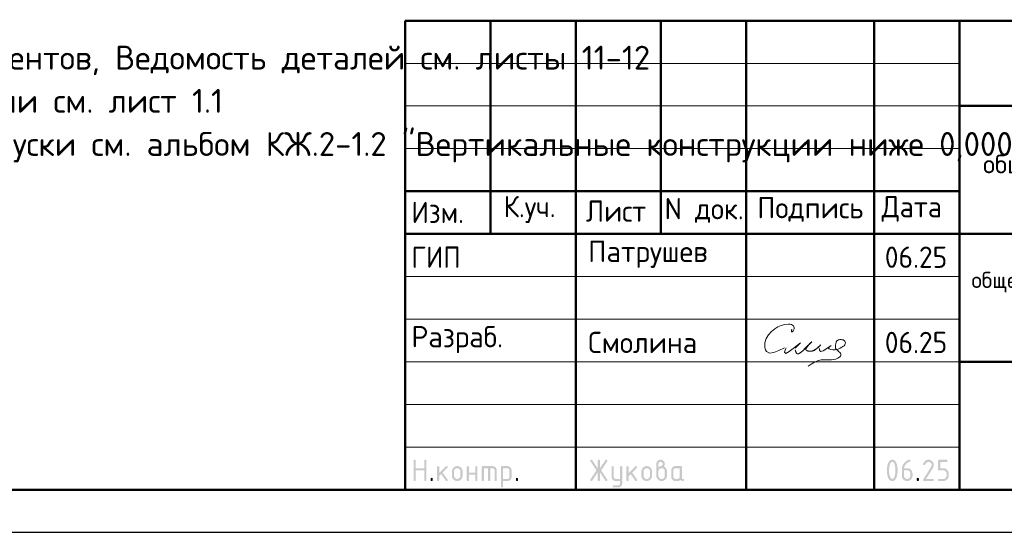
# Model space of a CAD drawing. Header units: millimetres. Extents: x 0 to 50400, y 0 to 35640.
# Tile 5 of 8: x 22175 to 36032, y 0 to 7215. Entities that reach past the tile are written whole.
import ezdxf

# ---------------------------------------------------------------- set-up
doc = ezdxf.new("R2010")
doc.units = ezdxf.units.MM
doc.layers.add('Standard', color=7, linetype='Continuous', lineweight=25)
doc.styles.add('ISOCPEUR', font='txt')

msp = doc.modelspace()

# ---------------------------------------------------------------- hatches: boundary and pattern name
at = {"layer": 'Standard', "linetype": 'Continuous', "lineweight": 25, "transparency": 33554687}
for points in [[(27719, 737), (27719, 1007), (27719, 1008), (27719, 1010), (27719, 1012), (27720, 1013), (27720, 1015), (27721, 1016), (27722, 1017), (27723, 1018), (27724, 1019), (27725, 1019), (27726, 1020), (27727, 1021), (27729, 1021), (27730, 1021), (27732, 1022), (27734, 1022), (27736, 1022), (27737, 1021), (27739, 1021), (27741, 1021), (27742, 1020), (27743, 1019), (27744, 1019), (27745, 1018), (27746, 1017), (27747, 1016), (27748, 1015), (27748, 1013), (27748, 1012), (27749, 1010), (27749, 1008), (27749, 1007), (27749, 902), (27869, 902), (27869, 1007), (27869, 1008), (27869, 1010), (27869, 1012), (27870, 1013), (27870, 1015), (27871, 1016), (27871, 1017), (27872, 1018), (27873, 1019), (27874, 1019), (27876, 1020), (27877, 1021), (27878, 1021), (27880, 1021), (27882, 1022), (27884, 1022), (27886, 1022), (27887, 1021), (27889, 1021), (27890, 1021), (27892, 1020), (27893, 1019), (27894, 1019), (27895, 1018), (27896, 1017), (27897, 1016), (27897, 1015), (27898, 1013), (27898, 1012), (27898, 1010), (27899, 1008), (27899, 1007), (27899, 737), (27899, 735), (27898, 733), (27898, 731), (27898, 730), (27897, 729), (27897, 727), (27896, 726), (27895, 725), (27894, 724), (27893, 724), (27892, 723), (27890, 722), (27889, 722), (27887, 722), (27886, 722), (27884, 722), (27882, 722), (27880, 722), (27878, 722), (27877, 722), (27876, 723), (27874, 724), (27873, 724), (27872, 725), (27871, 726), (27871, 727), (27870, 729), (27870, 730), (27869, 731), (27869, 733), (27869, 735), (27869, 737), (27869, 872), (27749, 872), (27749, 737), (27749, 735), (27749, 733), (27748, 731), (27748, 730), (27748, 729), (27747, 727), (27746, 726), (27745, 725), (27744, 724), (27743, 724), (27742, 723), (27741, 722), (27739, 722), (27737, 722), (27736, 722), (27734, 722), (27732, 722), (27730, 722), (27729, 722), (27727, 722), (27726, 723), (27725, 724), (27724, 724), (27723, 725), (27722, 726), (27721, 727), (27720, 729), (27720, 730), (27719, 731), (27719, 733), (27719, 735)], [(30310, 844), (30233, 728), (30232, 726), (30230, 725), (30229, 724), (30227, 723), (30226, 722), (30224, 722), (30222, 722), (30220, 722), (30218, 722), (30217, 722), (30215, 722), (30214, 723), (30212, 723), (30211, 724), (30210, 724), (30209, 725), (30208, 726), (30207, 728), (30207, 729), (30206, 730), (30206, 732), (30206, 734), (30205, 735), (30205, 737), (30205, 739), (30206, 741), (30207, 743), (30208, 745), (30292, 871), (30208, 998), (30207, 1000), (30206, 1002), (30205, 1004), (30205, 1006), (30205, 1008), (30206, 1010), (30206, 1011), (30206, 1013), (30207, 1014), (30207, 1015), (30208, 1017), (30209, 1018), (30210, 1019), (30211, 1019), (30212, 1020), (30214, 1021), (30215, 1021), (30217, 1021), (30218, 1022), (30220, 1022), (30222, 1022), (30224, 1021), (30226, 1021), (30227, 1020), (30229, 1019), (30230, 1018), (30232, 1016), (30233, 1015), (30310, 899), (30310, 1007), (30310, 1008), (30310, 1010), (30311, 1012), (30311, 1013), (30312, 1015), (30312, 1016), (30313, 1017), (30314, 1018), (30315, 1019), (30316, 1019), (30317, 1020), (30319, 1021), (30320, 1021), (30322, 1021), (30323, 1022), (30325, 1022), (30327, 1022), (30329, 1021), (30330, 1021), (30332, 1021), (30333, 1020), (30334, 1019), (30336, 1019), (30337, 1018), (30337, 1017), (30338, 1016), (30339, 1015), (30339, 1013), (30340, 1012), (30340, 1010), (30340, 1008), (30340, 1007), (30340, 899), (30418, 1015), (30419, 1016), (30420, 1018), (30422, 1019), (30423, 1020), (30425, 1021), (30427, 1021), (30428, 1022), (30430, 1022), (30432, 1022), (30433, 1021), (30435, 1021), (30436, 1020), (30437, 1020), (30439, 1019), (30440, 1018), (30441, 1017), (30442, 1016), (30443, 1015), (30444, 1013), (30444, 1012), (30445, 1011), (30445, 1009), (30445, 1008), (30445, 1006), (30445, 1004), (30445, 1002), (30444, 1000), (30443, 998), (30358, 871), (30443, 745), (30444, 743), (30445, 741), (30445, 739), (30445, 737), (30445, 735), (30445, 734), (30445, 732), (30444, 731), (30444, 730), (30443, 728), (30442, 727), (30441, 726), (30440, 725), (30439, 724), (30438, 723), (30436, 723), (30435, 722), (30434, 722), (30432, 722), (30431, 722), (30429, 722), (30427, 722), (30425, 722), (30423, 723), (30422, 724), (30420, 725), (30419, 726), (30418, 728), (30340, 844), (30340, 737), (30340, 735), (30340, 733), (30340, 731), (30339, 730), (30339, 729), (30338, 727), (30337, 726), (30337, 725), (30336, 724), (30334, 724), (30333, 723), (30332, 722), (30330, 722), (30329, 722), (30327, 722), (30325, 722), (30323, 722), (30322, 722), (30320, 722), (30319, 722), (30317, 723), (30316, 724), (30315, 724), (30314, 725), (30313, 726), (30312, 727), (30312, 729), (30311, 730), (30311, 731), (30310, 733), (30310, 735), (30310, 737)], [(34965, 1022), (34968, 1022), (34972, 1021), (34976, 1021), (34980, 1020), (34983, 1019), (34987, 1018), (34990, 1017), (34993, 1016), (34997, 1015), (35000, 1013), (35003, 1011), (35006, 1009), (35009, 1007), (35012, 1005), (35015, 1002), (35018, 1000), (35020, 997), (35023, 994), (35025, 991), (35027, 988), (35029, 985), (35031, 982), (35033, 979), (35034, 975), (35035, 972), (35036, 969), (35038, 965), (35038, 962), (35039, 958), (35039, 954), (35040, 950), (35040, 947), (35040, 941), (35039, 936), (35038, 930), (35036, 925), (35034, 920), (35032, 914), (35029, 909), (35026, 903), (34931, 752), (35025, 752), (35026, 752), (35028, 751), (35030, 751), (35031, 751), (35033, 750), (35034, 749), (35035, 749), (35036, 748), (35037, 747), (35037, 746), (35038, 745), (35039, 743), (35039, 742), (35039, 740), (35040, 738), (35040, 737), (35040, 735), (35039, 733), (35039, 731), (35039, 730), (35038, 729), (35037, 727), (35037, 726), (35036, 725), (35035, 724), (35034, 724), (35033, 723), (35031, 722), (35030, 722), (35028, 722), (35026, 722), (35025, 722), (34905, 722), (34903, 722), (34901, 722), (34899, 722), (34898, 722), (34897, 723), (34895, 724), (34894, 724), (34893, 725), (34892, 726), (34892, 727), (34891, 729), (34891, 730), (34890, 731), (34890, 733), (34890, 735), (34890, 737), (34890, 739), (34890, 741), (34891, 743), (34892, 745), (35002, 922), (35004, 925), (35005, 928), (35007, 931), (35008, 934), (35009, 937), (35009, 940), (35010, 943), (35010, 946), (35010, 951), (35009, 955), (35008, 960), (35006, 964), (35005, 968), (35002, 971), (35000, 975), (34996, 978), (34993, 982), (34989, 984), (34986, 987), (34982, 988), (34978, 990), (34974, 991), (34969, 991), (34965, 991), (34961, 991), (34958, 991), (34955, 990), (34952, 989), (34949, 988), (34946, 986), (34943, 984), (34940, 982), (34937, 980), (34934, 977), (34931, 974), (34929, 970), (34926, 967), (34923, 963), (34920, 958), (34918, 954), (34917, 952), (34915, 951), (34914, 949), (34912, 948), (34911, 947), (34909, 947), (34907, 947), (34905, 947), (34903, 947), (34901, 947), (34899, 947), (34898, 947), (34897, 948), (34895, 949), (34894, 949), (34893, 950), (34892, 951), (34892, 952), (34891, 954), (34891, 955), (34890, 956), (34890, 958), (34890, 960), (34890, 961), (34890, 963), (34890, 965), (34890, 966), (34891, 968), (34894, 974), (34898, 980), (34902, 986), (34906, 991), (34910, 996), (34914, 1000), (34919, 1005), (34923, 1008), (34928, 1011), (34933, 1014), (34938, 1016), (34943, 1018), (34948, 1020), (34953, 1021), (34959, 1022)], [(35100, 887), (35100, 1007), (35100, 1008), (35100, 1010), (35100, 1012), (35100, 1013), (35101, 1015), (35102, 1016), (35102, 1017), (35103, 1018), (35104, 1019), (35105, 1019), (35107, 1020), (35108, 1021), (35109, 1021), (35111, 1021), (35113, 1022), (35114, 1022), (35219, 1022), (35221, 1022), (35223, 1021), (35224, 1021), (35226, 1021), (35227, 1020), (35228, 1019), (35229, 1019), (35230, 1018), (35231, 1017), (35232, 1016), (35233, 1014), (35233, 1013), (35234, 1012), (35234, 1010), (35234, 1008), (35234, 1007), (35234, 1005), (35234, 1003), (35234, 1001), (35233, 1000), (35233, 999), (35232, 997), (35231, 996), (35230, 995), (35229, 994), (35228, 994), (35227, 993), (35226, 992), (35224, 992), (35223, 992), (35221, 991), (35219, 991), (35130, 991), (35130, 902), (35174, 902), (35178, 902), (35182, 901), (35186, 901), (35189, 900), (35193, 900), (35196, 899), (35200, 897), (35203, 896), (35207, 895), (35210, 893), (35213, 891), (35216, 889), (35219, 887), (35222, 885), (35225, 882), (35227, 880), (35230, 877), (35232, 874), (35235, 871), (35237, 868), (35239, 865), (35241, 862), (35242, 859), (35244, 855), (35245, 852), (35246, 849), (35247, 845), (35248, 841), (35249, 838), (35249, 834), (35249, 830), (35249, 827), (35249, 797), (35249, 793), (35249, 789), (35249, 785), (35248, 782), (35247, 778), (35246, 775), (35245, 771), (35244, 768), (35242, 764), (35241, 761), (35239, 758), (35237, 755), (35235, 752), (35232, 749), (35230, 746), (35227, 743), (35224, 741), (35222, 738), (35219, 736), (35216, 734), (35213, 732), (35209, 730), (35206, 728), (35203, 727), (35200, 726), (35196, 725), (35193, 724), (35189, 723), (35186, 722), (35182, 722), (35178, 722), (35174, 722), (35114, 722), (35113, 722), (35111, 722), (35109, 722), (35108, 722), (35107, 723), (35105, 724), (35104, 724), (35103, 725), (35102, 726), (35102, 727), (35101, 729), (35100, 730), (35100, 731), (35100, 733), (35100, 735), (35100, 737), (35100, 738), (35100, 740), (35100, 742), (35100, 743), (35101, 745), (35102, 746), (35102, 747), (35103, 748), (35104, 749), (35105, 749), (35107, 750), (35108, 751), (35109, 751), (35111, 751), (35113, 752), (35114, 752), (35174, 752), (35179, 752), (35183, 752), (35188, 753), (35192, 755), (35196, 756), (35199, 759), (35203, 761), (35206, 765), (35209, 768), (35212, 772), (35214, 775), (35216, 779), (35218, 783), (35218, 788), (35219, 792), (35219, 797), (35219, 827), (35219, 831), (35218, 836), (35218, 840), (35216, 844), (35214, 848), (35212, 851), (35209, 855), (35206, 858), (35203, 862), (35199, 864), (35195, 867), (35192, 868), (35188, 870), (35183, 871), (35179, 872), (35174, 872), (35114, 872), (35113, 872), (35111, 872), (35109, 872), (35108, 872), (35107, 873), (35105, 874), (35104, 874), (35103, 875), (35102, 876), (35102, 877), (35101, 879), (35100, 880), (35100, 881), (35100, 883), (35100, 885)], [(28079, 833), (28173, 927), (28174, 928), (28175, 929), (28177, 930), (28178, 930), (28179, 931), (28181, 931), (28182, 931), (28184, 931), (28186, 931), (28187, 931), (28189, 931), (28190, 930), (28192, 930), (28193, 929), (28194, 929), (28195, 928), (28196, 927), (28197, 926), (28197, 924), (28198, 923), (28198, 922), (28198, 920), (28199, 918), (28199, 916), (28199, 915), (28198, 914), (28198, 912), (28198, 911), (28197, 910), (28196, 908), (28195, 907), (28194, 906), (28128, 840), (28196, 745), (28197, 743), (28198, 741), (28199, 739), (28199, 736), (28199, 734), (28198, 733), (28198, 731), (28198, 730), (28197, 728), (28197, 727), (28196, 726), (28195, 725), (28194, 724), (28193, 724), (28192, 723), (28190, 722), (28189, 722), (28187, 722), (28186, 722), (28184, 722), (28182, 722), (28180, 722), (28178, 722), (28177, 723), (28175, 724), (28174, 725), (28172, 726), (28171, 728), (28107, 819), (28079, 791), (28079, 737), (28079, 735), (28078, 733), (28078, 731), (28078, 730), (28077, 729), (28077, 727), (28076, 726), (28075, 725), (28074, 724), (28073, 724), (28072, 723), (28070, 722), (28069, 722), (28067, 722), (28066, 722), (28064, 722), (28062, 722), (28060, 722), (28059, 722), (28057, 722), (28056, 723), (28055, 724), (28053, 724), (28052, 725), (28051, 726), (28051, 727), (28050, 729), (28050, 730), (28049, 731), (28049, 733), (28049, 735), (28049, 737), (28049, 916), (28049, 918), (28049, 920), (28049, 922), (28050, 923), (28050, 924), (28051, 926), (28051, 927), (28052, 928), (28053, 929), (28055, 929), (28056, 930), (28057, 930), (28059, 931), (28060, 931), (28062, 931), (28064, 931), (28066, 931), (28067, 931), (28069, 931), (28070, 930), (28072, 930), (28073, 929), (28074, 929), (28075, 928), (28076, 927), (28077, 926), (28077, 924), (28078, 923), (28078, 922), (28078, 920), (28079, 918), (28079, 916)], [(28498, 811), (28498, 737), (28498, 735), (28498, 733), (28498, 731), (28497, 730), (28497, 729), (28496, 727), (28496, 726), (28495, 725), (28494, 724), (28493, 724), (28491, 723), (28490, 722), (28489, 722), (28487, 722), (28485, 722), (28483, 722), (28481, 722), (28480, 722), (28478, 722), (28477, 722), (28475, 723), (28474, 724), (28473, 724), (28472, 725), (28471, 726), (28470, 727), (28470, 729), (28469, 730), (28469, 731), (28469, 733), (28468, 735), (28468, 737), (28468, 916), (28468, 918), (28469, 920), (28469, 922), (28469, 923), (28470, 924), (28470, 926), (28471, 927), (28472, 928), (28473, 929), (28474, 929), (28475, 930), (28477, 930), (28478, 931), (28480, 931), (28481, 931), (28483, 931), (28485, 931), (28487, 931), (28489, 931), (28490, 930), (28491, 930), (28493, 929), (28494, 929), (28495, 928), (28496, 927), (28496, 926), (28497, 924), (28497, 923), (28498, 922), (28498, 920), (28498, 918), (28498, 916), (28498, 841), (28588, 841), (28588, 916), (28588, 918), (28588, 920), (28588, 922), (28589, 923), (28589, 924), (28590, 926), (28591, 927), (28592, 928), (28593, 929), (28594, 929), (28595, 930), (28596, 930), (28598, 931), (28600, 931), (28601, 931), (28603, 931), (28605, 931), (28607, 931), (28608, 931), (28610, 930), (28611, 930), (28612, 929), (28613, 929), (28614, 928), (28615, 927), (28616, 926), (28617, 924), (28617, 923), (28618, 922), (28618, 920), (28618, 918), (28618, 916), (28618, 737), (28618, 735), (28618, 733), (28618, 731), (28617, 730), (28617, 729), (28616, 727), (28615, 726), (28614, 725), (28613, 724), (28612, 724), (28611, 723), (28610, 722), (28608, 722), (28607, 722), (28605, 722), (28603, 722), (28601, 722), (28600, 722), (28598, 722), (28596, 722), (28595, 723), (28594, 724), (28593, 724), (28592, 725), (28591, 726), (28590, 727), (28589, 729), (28589, 730), (28588, 731), (28588, 733), (28588, 735), (28588, 737), (28588, 811)], [(28693, 931), (28828, 931), (28831, 931), (28834, 931), (28837, 931), (28840, 930), (28843, 930), (28846, 929), (28849, 928), (28851, 927), (28854, 926), (28856, 925), (28859, 923), (28861, 922), (28864, 920), (28866, 918), (28868, 916), (28871, 914), (28873, 912), (28875, 909), (28877, 907), (28878, 905), (28880, 902), (28881, 900), (28883, 897), (28884, 895), (28885, 892), (28886, 889), (28886, 886), (28887, 883), (28887, 881), (28888, 878), (28888, 875), (28888, 871), (28888, 737), (28888, 735), (28888, 733), (28888, 731), (28887, 730), (28887, 729), (28886, 727), (28885, 726), (28884, 725), (28883, 724), (28882, 724), (28881, 723), (28880, 722), (28878, 722), (28877, 722), (28875, 722), (28873, 722), (28871, 722), (28869, 722), (28868, 722), (28866, 722), (28865, 723), (28864, 724), (28863, 724), (28862, 725), (28861, 726), (28860, 727), (28859, 729), (28859, 730), (28858, 731), (28858, 733), (28858, 735), (28858, 737), (28858, 871), (28858, 875), (28857, 877), (28857, 880), (28856, 883), (28855, 886), (28853, 888), (28851, 891), (28849, 893), (28847, 895), (28845, 896), (28842, 898), (28840, 899), (28837, 900), (28834, 901), (28831, 901), (28828, 901), (28798, 901), (28798, 737), (28798, 735), (28798, 733), (28798, 731), (28797, 730), (28797, 729), (28796, 727), (28795, 726), (28794, 725), (28793, 724), (28792, 724), (28791, 723), (28790, 722), (28788, 722), (28787, 722), (28785, 722), (28783, 722), (28781, 722), (28780, 722), (28778, 722), (28777, 722), (28775, 723), (28774, 724), (28773, 724), (28772, 725), (28771, 726), (28770, 727), (28769, 729), (28769, 730), (28769, 731), (28768, 733), (28768, 735), (28768, 737), (28768, 901), (28708, 901), (28708, 737), (28708, 735), (28708, 733), (28708, 731), (28707, 730), (28707, 729), (28706, 727), (28705, 726), (28704, 725), (28704, 724), (28702, 724), (28701, 723), (28700, 722), (28698, 722), (28697, 722), (28695, 722), (28693, 722), (28691, 722), (28690, 722), (28688, 722), (28687, 722), (28685, 723), (28684, 724), (28683, 724), (28682, 725), (28681, 726), (28680, 727), (28680, 729), (28679, 730), (28679, 731), (28678, 733), (28678, 735), (28678, 737), (28678, 916), (28678, 918), (28678, 920), (28679, 922), (28679, 923), (28680, 924), (28680, 926), (28681, 927), (28682, 928), (28683, 929), (28684, 929), (28685, 930), (28687, 930), (28688, 931), (28690, 931), (28691, 931)], [(30625, 691), (30625, 722), (30565, 722), (30562, 722), (30559, 722), (30556, 722), (30553, 723), (30550, 723), (30547, 724), (30545, 725), (30542, 726), (30539, 727), (30537, 728), (30534, 730), (30532, 731), (30529, 733), (30527, 735), (30525, 737), (30523, 739), (30521, 741), (30519, 744), (30517, 746), (30515, 748), (30513, 751), (30512, 753), (30511, 756), (30510, 758), (30509, 761), (30508, 764), (30507, 767), (30506, 769), (30506, 772), (30506, 775), (30505, 778), (30505, 781), (30505, 916), (30505, 918), (30506, 920), (30506, 922), (30506, 923), (30507, 924), (30507, 926), (30508, 927), (30509, 928), (30510, 929), (30511, 929), (30512, 930), (30514, 930), (30515, 931), (30517, 931), (30518, 931), (30520, 931), (30522, 931), (30524, 931), (30526, 931), (30527, 930), (30528, 930), (30530, 929), (30531, 929), (30532, 928), (30533, 927), (30533, 926), (30534, 924), (30534, 923), (30535, 922), (30535, 920), (30535, 918), (30535, 916), (30535, 782), (30535, 779), (30536, 776), (30536, 773), (30538, 770), (30539, 768), (30540, 765), (30542, 763), (30544, 760), (30546, 758), (30549, 757), (30551, 755), (30554, 754), (30557, 753), (30559, 752), (30562, 752), (30565, 752), (30625, 752), (30625, 916), (30625, 918), (30625, 920), (30625, 922), (30626, 923), (30626, 924), (30627, 926), (30628, 927), (30629, 928), (30630, 929), (30631, 929), (30632, 930), (30633, 930), (30635, 931), (30636, 931), (30638, 931), (30640, 931), (30642, 931), (30644, 931), (30645, 931), (30647, 930), (30648, 930), (30649, 929), (30650, 929), (30651, 928), (30652, 927), (30653, 926), (30654, 924), (30654, 923), (30655, 922), (30655, 920), (30655, 918), (30655, 916), (30655, 692), (30655, 688), (30655, 685), (30655, 682), (30654, 680), (30653, 677), (30653, 674), (30652, 671), (30651, 669), (30650, 666), (30648, 663), (30647, 661), (30645, 658), (30644, 656), (30642, 654), (30640, 651), (30638, 649), (30636, 647), (30634, 645), (30631, 643), (30629, 641), (30627, 640), (30624, 638), (30621, 637), (30619, 636), (30616, 635), (30613, 634), (30611, 633), (30608, 633), (30605, 632), (30602, 632), (30599, 632), (30596, 632), (30535, 632), (30534, 632), (30532, 632), (30530, 632), (30529, 633), (30527, 633), (30526, 634), (30525, 634), (30524, 635), (30523, 636), (30522, 638), (30522, 639), (30521, 640), (30521, 642), (30521, 643), (30520, 645), (30520, 647), (30520, 648), (30521, 650), (30521, 651), (30522, 652), (30522, 654), (30523, 655), (30524, 656), (30525, 657), (30526, 658), (30527, 659), (30529, 660), (30530, 661), (30531, 661), (30533, 661), (30534, 662), (30535, 662), (30595, 662), (30598, 662), (30601, 662), (30604, 663), (30607, 664), (30609, 665), (30612, 666), (30614, 668), (30616, 670), (30619, 672), (30620, 675), (30622, 677), (30623, 680), (30624, 682), (30624, 685), (30625, 688)], [(30745, 833), (30840, 927), (30841, 928), (30842, 929), (30843, 930), (30844, 930), (30846, 931), (30847, 931), (30849, 931), (30850, 931), (30852, 931), (30854, 931), (30855, 931), (30857, 930), (30858, 930), (30859, 929), (30860, 929), (30861, 928), (30862, 927), (30863, 926), (30864, 924), (30864, 923), (30865, 922), (30865, 920), (30865, 918), (30865, 916), (30865, 915), (30865, 914), (30865, 912), (30864, 911), (30863, 910), (30863, 908), (30862, 907), (30861, 906), (30795, 840), (30862, 745), (30864, 743), (30864, 741), (30865, 739), (30865, 736), (30865, 734), (30865, 733), (30865, 731), (30864, 730), (30864, 728), (30863, 727), (30862, 726), (30861, 725), (30860, 724), (30859, 724), (30858, 723), (30857, 722), (30855, 722), (30854, 722), (30852, 722), (30850, 722), (30848, 722), (30846, 722), (30845, 722), (30843, 723), (30842, 724), (30840, 725), (30839, 726), (30838, 728), (30773, 819), (30745, 791), (30745, 737), (30745, 735), (30745, 733), (30745, 731), (30744, 730), (30744, 729), (30743, 727), (30742, 726), (30741, 725), (30741, 724), (30739, 724), (30738, 723), (30737, 722), (30735, 722), (30734, 722), (30732, 722), (30730, 722), (30728, 722), (30727, 722), (30725, 722), (30724, 722), (30722, 723), (30721, 724), (30720, 724), (30719, 725), (30718, 726), (30717, 727), (30717, 729), (30716, 730), (30716, 731), (30715, 733), (30715, 735), (30715, 737), (30715, 916), (30715, 918), (30715, 920), (30716, 922), (30716, 923), (30717, 924), (30717, 926), (30718, 927), (30719, 928), (30720, 929), (30721, 929), (30722, 930), (30724, 930), (30725, 931), (30727, 931), (30728, 931), (30730, 931), (30732, 931), (30734, 931), (30735, 931), (30737, 930), (30738, 930), (30739, 929), (30741, 929), (30741, 928), (30742, 927), (30743, 926), (30744, 924), (30744, 923), (30745, 922), (30745, 920), (30745, 918), (30745, 916)], [(27959, 752), (27959, 753), (27959, 755), (27959, 757), (27960, 758), (27960, 760), (27961, 761), (27962, 762), (27963, 763), (27963, 764), (27965, 765), (27966, 765), (27967, 766), (27969, 766), (27970, 766), (27972, 767), (27974, 767), (27976, 767), (27977, 766), (27979, 766), (27980, 766), (27982, 765), (27983, 765), (27984, 764), (27985, 763), (27986, 762), (27987, 761), (27987, 760), (27988, 758), (27988, 757), (27989, 755), (27989, 753), (27989, 752), (27989, 737), (27989, 735), (27989, 733), (27988, 731), (27988, 730), (27987, 729), (27987, 727), (27986, 726), (27985, 725), (27984, 724), (27983, 724), (27982, 723), (27980, 722), (27979, 722), (27977, 722), (27976, 722), (27974, 722), (27972, 722), (27970, 722), (27969, 722), (27967, 722), (27966, 723), (27965, 724), (27963, 724), (27963, 725), (27962, 726), (27961, 727), (27960, 729), (27960, 730), (27959, 731), (27959, 733), (27959, 735), (27959, 737)], [(29158, 752), (29158, 753), (29158, 755), (29158, 757), (29159, 758), (29159, 760), (29160, 761), (29161, 762), (29162, 763), (29163, 764), (29164, 765), (29165, 765), (29166, 766), (29168, 766), (29169, 766), (29171, 767), (29173, 767), (29175, 767), (29177, 766), (29178, 766), (29180, 766), (29181, 765), (29182, 765), (29183, 764), (29184, 763), (29185, 762), (29186, 761), (29187, 760), (29187, 758), (29188, 757), (29188, 755), (29188, 753), (29188, 752), (29188, 737), (29188, 735), (29188, 733), (29188, 731), (29187, 730), (29187, 729), (29186, 727), (29185, 726), (29184, 725), (29183, 724), (29182, 724), (29181, 723), (29180, 722), (29178, 722), (29177, 722), (29175, 722), (29173, 722), (29171, 722), (29169, 722), (29168, 722), (29166, 722), (29165, 723), (29164, 724), (29163, 724), (29162, 725), (29161, 726), (29160, 727), (29159, 729), (29159, 730), (29158, 731), (29158, 733), (29158, 735), (29158, 737)], [(34800, 752), (34800, 753), (34800, 755), (34800, 757), (34801, 758), (34801, 760), (34802, 761), (34803, 762), (34804, 763), (34804, 764), (34806, 765), (34807, 765), (34808, 766), (34810, 766), (34811, 766), (34813, 767), (34815, 767), (34817, 767), (34818, 766), (34820, 766), (34821, 766), (34823, 765), (34824, 765), (34825, 764), (34826, 763), (34827, 762), (34828, 761), (34828, 760), (34829, 758), (34829, 757), (34830, 755), (34830, 753), (34830, 752), (34830, 737), (34830, 735), (34830, 733), (34829, 731), (34829, 730), (34828, 729), (34828, 727), (34827, 726), (34826, 725), (34825, 724), (34824, 724), (34823, 723), (34821, 722), (34820, 722), (34818, 722), (34817, 722), (34815, 722), (34813, 722), (34811, 722), (34810, 722), (34808, 722), (34807, 723), (34806, 724), (34804, 724), (34804, 725), (34803, 726), (34802, 727), (34801, 729), (34801, 730), (34800, 731), (34800, 733), (34800, 735), (34800, 737)]]:
    msp.add_hatch(color=7, dxfattribs=at).paths.add_polyline_path(points, flags=16)
h = msp.add_hatch(color=7, dxfattribs=at)
h.paths.add_polyline_path([(31165, 916), (31170, 920), (31174, 923), (31179, 926), (31183, 928), (31188, 930), (31192, 931), (31196, 931), (31200, 931), (31202, 931), (31204, 932), (31207, 933), (31209, 934), (31211, 935), (31213, 937), (31215, 939), (31217, 942), (31219, 944), (31221, 947), (31222, 949), (31223, 952), (31224, 954), (31224, 957), (31225, 959), (31225, 961), (31225, 965), (31224, 968), (31224, 970), (31223, 973), (31222, 976), (31220, 978), (31218, 981), (31216, 983), (31214, 985), (31212, 987), (31209, 988), (31207, 989), (31204, 990), (31201, 991), (31198, 991), (31195, 991), (31192, 991), (31189, 991), (31186, 990), (31183, 989), (31181, 988), (31178, 987), (31176, 985), (31174, 983), (31171, 981), (31170, 978), (31168, 976), (31167, 973), (31166, 970), (31165, 967), (31165, 965), (31165, 961)])
h.paths.add_polyline_path([(31240, 925), (31245, 923), (31249, 920), (31254, 918), (31258, 914), (31262, 911), (31266, 907), (31269, 903), (31272, 898), (31275, 893), (31278, 888), (31280, 883), (31282, 878), (31283, 873), (31284, 868), (31285, 862), (31285, 857), (31285, 797), (31285, 793), (31284, 789), (31284, 785), (31283, 781), (31282, 778), (31281, 774), (31280, 771), (31279, 768), (31278, 764), (31276, 761), (31274, 758), (31272, 755), (31270, 752), (31268, 749), (31265, 746), (31263, 743), (31260, 741), (31257, 738), (31254, 736), (31251, 734), (31248, 732), (31245, 730), (31242, 728), (31238, 727), (31235, 726), (31232, 725), (31228, 724), (31225, 723), (31221, 722), (31217, 722), (31214, 722), (31210, 722), (31206, 722), (31202, 722), (31198, 722), (31195, 723), (31191, 724), (31188, 725), (31184, 726), (31181, 727), (31177, 728), (31174, 730), (31171, 732), (31168, 734), (31165, 736), (31162, 738), (31159, 741), (31157, 743), (31154, 746), (31151, 749), (31149, 752), (31147, 755), (31145, 758), (31143, 761), (31142, 764), (31140, 768), (31139, 771), (31138, 774), (31137, 778), (31136, 782), (31136, 785), (31135, 789), (31135, 793), (31135, 797), (31135, 962), (31135, 965), (31135, 968), (31135, 971), (31136, 974), (31136, 977), (31137, 979), (31138, 982), (31139, 985), (31140, 987), (31142, 990), (31143, 993), (31145, 995), (31146, 997), (31148, 1000), (31150, 1002), (31152, 1004), (31154, 1006), (31157, 1008), (31159, 1010), (31161, 1012), (31164, 1013), (31166, 1015), (31169, 1016), (31172, 1017), (31174, 1018), (31177, 1019), (31180, 1020), (31183, 1020), (31186, 1021), (31189, 1021), (31192, 1022), (31195, 1022), (31198, 1022), (31201, 1021), (31204, 1021), (31207, 1020), (31210, 1020), (31212, 1019), (31215, 1018), (31218, 1017), (31221, 1016), (31223, 1015), (31226, 1013), (31228, 1012), (31230, 1010), (31233, 1008), (31235, 1006), (31237, 1004), (31239, 1002), (31241, 1000), (31243, 997), (31245, 995), (31246, 992), (31248, 990), (31249, 987), (31250, 985), (31251, 982), (31252, 979), (31253, 976), (31253, 974), (31254, 971), (31254, 968), (31254, 965), (31254, 962), (31254, 956), (31254, 951), (31253, 946), (31251, 941), (31249, 937), (31246, 933), (31243, 929)], flags=16)
h.paths.add_polyline_path([(31254, 797), (31254, 857), (31254, 861), (31254, 866), (31253, 870), (31251, 874), (31250, 878), (31247, 881), (31245, 885), (31241, 888), (31238, 892), (31235, 894), (31231, 897), (31227, 898), (31223, 900), (31219, 901), (31214, 902), (31210, 902), (31205, 902), (31201, 901), (31196, 900), (31192, 898), (31188, 897), (31185, 894), (31181, 892), (31178, 888), (31175, 885), (31172, 881), (31170, 878), (31168, 874), (31167, 870), (31166, 866), (31165, 861), (31165, 857), (31165, 797), (31165, 792), (31166, 788), (31167, 783), (31168, 779), (31170, 775), (31172, 772), (31175, 768), (31178, 765), (31181, 761), (31185, 759), (31188, 756), (31192, 755), (31196, 753), (31201, 752), (31205, 752), (31210, 752), (31214, 752), (31219, 752), (31223, 753), (31227, 755), (31231, 757), (31235, 759), (31238, 761), (31241, 765), (31245, 768), (31247, 772), (31250, 775), (31251, 779), (31253, 783), (31254, 788), (31254, 792)])
h = msp.add_hatch(color=7, dxfattribs=at)
h.paths.add_polyline_path([(34500, 872), (34500, 881), (34499, 890), (34499, 899), (34498, 908), (34497, 916), (34495, 925), (34494, 934), (34492, 942), (34490, 948), (34489, 953), (34487, 959), (34485, 964), (34483, 968), (34481, 972), (34479, 976), (34477, 979), (34474, 982), (34472, 984), (34469, 987), (34467, 988), (34464, 990), (34461, 991), (34458, 991), (34455, 991), (34452, 991), (34449, 991), (34446, 990), (34443, 988), (34441, 987), (34438, 984), (34436, 982), (34433, 979), (34431, 976), (34429, 972), (34427, 968), (34425, 963), (34423, 959), (34422, 953), (34420, 948), (34418, 942), (34416, 933), (34415, 925), (34413, 916), (34412, 907), (34411, 898), (34411, 890), (34410, 881), (34410, 872), (34410, 862), (34411, 853), (34411, 844), (34412, 835), (34413, 827), (34415, 818), (34416, 810), (34418, 801), (34420, 795), (34421, 790), (34423, 784), (34425, 780), (34427, 775), (34429, 771), (34431, 767), (34433, 764), (34436, 761), (34438, 759), (34441, 756), (34443, 755), (34446, 753), (34449, 752), (34452, 752), (34455, 752), (34458, 752), (34461, 752), (34464, 753), (34467, 755), (34469, 756), (34472, 759), (34474, 761), (34477, 764), (34479, 767), (34481, 771), (34483, 775), (34485, 780), (34487, 784), (34489, 790), (34490, 795), (34492, 801), (34494, 810), (34495, 818), (34497, 827), (34498, 835), (34499, 844), (34499, 853), (34500, 862)])
h.paths.add_polyline_path([(34530, 872), (34530, 865), (34530, 858), (34529, 852), (34529, 846), (34529, 839), (34528, 833), (34527, 827), (34527, 822), (34526, 816), (34525, 810), (34524, 805), (34522, 799), (34521, 794), (34520, 789), (34518, 784), (34517, 779), (34514, 772), (34512, 765), (34509, 759), (34506, 754), (34502, 748), (34499, 744), (34495, 739), (34492, 736), (34488, 732), (34484, 730), (34479, 727), (34475, 725), (34470, 723), (34465, 722), (34460, 722), (34455, 722), (34450, 722), (34445, 722), (34440, 723), (34435, 725), (34431, 727), (34426, 730), (34422, 732), (34418, 736), (34414, 739), (34411, 744), (34408, 748), (34404, 754), (34401, 759), (34398, 765), (34396, 771), (34393, 779), (34392, 783), (34390, 789), (34389, 794), (34388, 799), (34386, 804), (34385, 810), (34384, 816), (34383, 821), (34383, 827), (34382, 833), (34381, 839), (34381, 846), (34381, 852), (34380, 858), (34380, 865), (34380, 872), (34380, 878), (34380, 885), (34381, 891), (34381, 898), (34381, 904), (34382, 910), (34383, 916), (34383, 922), (34384, 928), (34385, 933), (34386, 939), (34388, 944), (34389, 949), (34390, 954), (34392, 960), (34393, 964), (34396, 972), (34398, 978), (34401, 984), (34404, 989), (34408, 995), (34411, 999), (34414, 1004), (34418, 1007), (34422, 1011), (34426, 1014), (34431, 1016), (34435, 1018), (34440, 1020), (34445, 1021), (34450, 1022), (34455, 1022), (34460, 1022), (34465, 1021), (34470, 1020), (34475, 1018), (34479, 1016), (34484, 1013), (34488, 1011), (34492, 1007), (34495, 1004), (34499, 999), (34502, 995), (34506, 989), (34509, 984), (34512, 978), (34514, 971), (34517, 964), (34518, 959), (34520, 954), (34521, 949), (34522, 944), (34524, 938), (34525, 933), (34526, 927), (34527, 922), (34527, 916), (34528, 910), (34529, 904), (34529, 897), (34529, 891), (34530, 885), (34530, 878)], flags=16)
h = msp.add_hatch(color=7, dxfattribs=at)
h.paths.add_polyline_path([(34620, 872), (34620, 797), (34620, 792), (34621, 788), (34622, 783), (34623, 779), (34625, 775), (34627, 772), (34630, 768), (34633, 765), (34636, 761), (34640, 759), (34644, 756), (34647, 755), (34651, 753), (34656, 752), (34660, 752), (34665, 752), (34670, 752), (34674, 752), (34678, 753), (34682, 755), (34686, 757), (34690, 759), (34693, 761), (34697, 765), (34700, 768), (34702, 772), (34705, 775), (34706, 779), (34708, 783), (34709, 788), (34710, 792), (34710, 797), (34710, 827), (34710, 831), (34709, 836), (34708, 840), (34706, 844), (34705, 848), (34702, 852), (34700, 855), (34697, 858), (34693, 862), (34690, 864), (34686, 867), (34682, 868), (34678, 870), (34674, 871), (34669, 872), (34665, 872)])
h.paths.add_polyline_path([(34695, 1022), (34697, 1022), (34698, 1021), (34700, 1021), (34701, 1021), (34703, 1020), (34704, 1019), (34705, 1019), (34706, 1018), (34707, 1017), (34708, 1016), (34708, 1015), (34709, 1013), (34709, 1012), (34709, 1010), (34710, 1008), (34710, 1007), (34710, 1004), (34709, 1002), (34709, 999), (34708, 998), (34707, 996), (34705, 995), (34704, 994), (34702, 994), (34698, 993), (34694, 991), (34690, 990), (34686, 988), (34682, 986), (34678, 984), (34675, 982), (34671, 979), (34667, 977), (34664, 974), (34660, 971), (34657, 968), (34654, 965), (34650, 961), (34647, 958), (34644, 954), (34639, 947), (34635, 941), (34631, 935), (34628, 928), (34626, 922), (34624, 915), (34622, 908), (34621, 902), (34665, 902), (34669, 902), (34673, 901), (34676, 901), (34680, 900), (34684, 900), (34687, 899), (34691, 898), (34694, 896), (34697, 895), (34701, 893), (34704, 891), (34707, 889), (34710, 887), (34713, 885), (34715, 883), (34718, 880), (34721, 877), (34723, 874), (34726, 871), (34728, 868), (34730, 865), (34731, 862), (34733, 859), (34734, 856), (34736, 852), (34737, 849), (34738, 845), (34738, 842), (34739, 838), (34739, 834), (34740, 831), (34740, 827), (34740, 797), (34740, 793), (34739, 789), (34739, 785), (34738, 781), (34738, 778), (34737, 774), (34736, 771), (34734, 768), (34733, 764), (34731, 761), (34729, 758), (34727, 755), (34725, 752), (34723, 749), (34721, 746), (34718, 743), (34715, 741), (34712, 738), (34709, 736), (34706, 734), (34703, 732), (34700, 730), (34697, 728), (34694, 727), (34690, 726), (34687, 725), (34683, 724), (34680, 723), (34676, 722), (34672, 722), (34669, 722), (34665, 722), (34661, 722), (34657, 722), (34653, 722), (34650, 723), (34646, 724), (34643, 725), (34639, 726), (34636, 727), (34633, 728), (34629, 730), (34626, 732), (34623, 734), (34620, 736), (34617, 738), (34614, 741), (34612, 743), (34609, 746), (34607, 749), (34604, 752), (34602, 755), (34600, 758), (34598, 761), (34597, 764), (34595, 767), (34594, 771), (34593, 774), (34592, 778), (34591, 781), (34591, 785), (34590, 788), (34590, 792), (34590, 796), (34590, 887), (34590, 893), (34590, 899), (34591, 905), (34592, 911), (34593, 917), (34595, 923), (34596, 929), (34598, 934), (34601, 940), (34603, 945), (34606, 951), (34609, 956), (34612, 961), (34616, 966), (34620, 971), (34624, 976), (34627, 980), (34630, 983), (34634, 986), (34637, 990), (34641, 993), (34644, 996), (34648, 999), (34651, 1001), (34655, 1004), (34658, 1006), (34662, 1009), (34666, 1011), (34670, 1013), (34673, 1015), (34677, 1017), (34681, 1018), (34683, 1019), (34685, 1020), (34687, 1020), (34689, 1021), (34691, 1021), (34692, 1021), (34693, 1022)], flags=16)
h = msp.add_hatch(color=7, dxfattribs=at)
h.paths.add_polyline_path([(28259, 796), (28259, 856), (28259, 860), (28259, 864), (28259, 868), (28260, 871), (28261, 875), (28262, 878), (28263, 882), (28264, 885), (28265, 889), (28267, 892), (28269, 895), (28271, 898), (28273, 901), (28275, 904), (28278, 907), (28280, 909), (28283, 912), (28286, 915), (28289, 917), (28292, 919), (28295, 921), (28298, 923), (28301, 925), (28305, 926), (28308, 927), (28311, 928), (28315, 929), (28318, 930), (28322, 931), (28326, 931), (28329, 931), (28333, 931), (28337, 931), (28341, 931), (28345, 931), (28349, 930), (28352, 929), (28356, 928), (28359, 927), (28362, 926), (28366, 925), (28369, 923), (28372, 921), (28375, 919), (28378, 917), (28381, 915), (28384, 912), (28387, 910), (28389, 907), (28392, 904), (28394, 901), (28396, 898), (28398, 895), (28400, 892), (28401, 889), (28403, 886), (28404, 882), (28405, 879), (28406, 875), (28407, 872), (28408, 868), (28408, 864), (28408, 860), (28408, 856), (28408, 796), (28408, 793), (28408, 789), (28408, 785), (28407, 781), (28406, 778), (28405, 774), (28404, 771), (28403, 768), (28401, 764), (28400, 761), (28398, 758), (28396, 755), (28394, 752), (28391, 749), (28389, 746), (28386, 743), (28384, 741), (28381, 738), (28378, 736), (28375, 734), (28372, 732), (28369, 730), (28365, 728), (28362, 727), (28359, 726), (28355, 725), (28352, 724), (28348, 723), (28345, 722), (28341, 722), (28337, 722), (28333, 722), (28329, 722), (28326, 722), (28322, 722), (28318, 723), (28315, 724), (28311, 725), (28308, 726), (28305, 727), (28301, 728), (28298, 730), (28295, 732), (28292, 734), (28289, 736), (28286, 738), (28283, 741), (28280, 743), (28278, 746), (28275, 749), (28273, 752), (28271, 755), (28269, 758), (28267, 761), (28265, 764), (28264, 768), (28263, 771), (28262, 774), (28261, 778), (28260, 781), (28259, 785), (28259, 789), (28259, 793)], flags=16)
h.paths.add_polyline_path([(28378, 797), (28378, 857), (28378, 861), (28377, 866), (28377, 870), (28375, 874), (28373, 878), (28371, 881), (28368, 885), (28365, 888), (28362, 892), (28358, 894), (28355, 897), (28351, 898), (28347, 900), (28342, 901), (28338, 902), (28333, 902), (28329, 902), (28324, 901), (28320, 900), (28316, 898), (28312, 897), (28309, 894), (28305, 892), (28302, 888), (28298, 885), (28296, 881), (28293, 878), (28292, 874), (28290, 870), (28289, 866), (28289, 861), (28289, 857), (28289, 797), (28289, 792), (28289, 788), (28290, 783), (28292, 779), (28293, 775), (28296, 772), (28298, 768), (28302, 765), (28305, 761), (28308, 759), (28312, 756), (28316, 755), (28320, 753), (28324, 752), (28329, 752), (28333, 752), (28338, 752), (28342, 752), (28347, 753), (28351, 755), (28355, 757), (28358, 759), (28362, 761), (28365, 765), (28368, 768), (28371, 772), (28373, 775), (28375, 779), (28377, 783), (28377, 788), (28378, 792)])
h = msp.add_hatch(color=7, dxfattribs=at)
h.paths.add_polyline_path([(28948, 916), (28948, 918), (28948, 920), (28949, 922), (28949, 923), (28950, 924), (28950, 926), (28951, 927), (28952, 928), (28953, 929), (28954, 929), (28955, 930), (28957, 930), (28958, 931), (28960, 931), (28961, 931), (28963, 931), (29038, 931), (29041, 931), (29044, 931), (29047, 931), (29050, 930), (29053, 930), (29056, 929), (29059, 928), (29061, 927), (29064, 926), (29066, 925), (29069, 923), (29071, 922), (29074, 920), (29076, 918), (29078, 916), (29080, 914), (29083, 912), (29085, 910), (29086, 907), (29088, 905), (29090, 902), (29091, 900), (29092, 897), (29094, 895), (29095, 892), (29095, 889), (29096, 886), (29097, 884), (29097, 881), (29098, 878), (29098, 875), (29098, 871), (29098, 781), (29098, 778), (29098, 775), (29097, 772), (29097, 769), (29096, 767), (29095, 764), (29095, 761), (29094, 758), (29092, 756), (29091, 753), (29090, 751), (29088, 748), (29086, 746), (29085, 744), (29083, 741), (29081, 739), (29078, 737), (29076, 735), (29074, 733), (29071, 731), (29069, 730), (29066, 728), (29064, 727), (29061, 726), (29059, 725), (29056, 724), (29053, 723), (29050, 723), (29047, 722), (29044, 722), (29041, 722), (29038, 722), (28978, 722), (28978, 647), (28978, 645), (28978, 643), (28978, 641), (28977, 640), (28977, 639), (28976, 638), (28975, 636), (28974, 635), (28973, 634), (28972, 634), (28971, 633), (28970, 633), (28968, 632), (28967, 632), (28965, 632), (28963, 632), (28961, 632), (28960, 632), (28958, 632), (28957, 633), (28955, 633), (28954, 634), (28953, 634), (28952, 635), (28951, 636), (28950, 638), (28950, 639), (28949, 640), (28949, 641), (28948, 643), (28948, 645), (28948, 647)], flags=16)
h.paths.add_polyline_path([(28978, 901), (28978, 752), (29038, 752), (29041, 752), (29044, 752), (29047, 753), (29049, 754), (29052, 755), (29054, 757), (29057, 758), (29059, 760), (29061, 763), (29063, 765), (29065, 767), (29066, 770), (29067, 773), (29067, 776), (29068, 778), (29068, 782), (29068, 871), (29068, 875), (29067, 877), (29067, 880), (29066, 883), (29065, 886), (29063, 888), (29061, 891), (29059, 893), (29057, 895), (29055, 896), (29052, 898), (29050, 899), (29047, 900), (29044, 901), (29041, 901), (29038, 901)])
h = msp.add_hatch(color=7, dxfattribs=at)
h.paths.add_polyline_path([(30925, 796), (30925, 856), (30925, 860), (30925, 864), (30926, 868), (30926, 871), (30927, 875), (30928, 878), (30929, 882), (30930, 885), (30932, 889), (30934, 892), (30935, 895), (30937, 898), (30939, 901), (30942, 904), (30944, 907), (30947, 909), (30950, 912), (30952, 915), (30955, 917), (30958, 919), (30961, 921), (30965, 923), (30968, 925), (30971, 926), (30974, 927), (30978, 928), (30981, 929), (30985, 930), (30988, 931), (30992, 931), (30996, 931), (31000, 931), (31004, 931), (31008, 931), (31011, 931), (31015, 930), (31019, 929), (31022, 928), (31026, 927), (31029, 926), (31032, 925), (31035, 923), (31039, 921), (31042, 919), (31045, 917), (31047, 915), (31050, 912), (31053, 910), (31056, 907), (31058, 904), (31060, 901), (31063, 898), (31065, 895), (31066, 892), (31068, 889), (31069, 886), (31071, 882), (31072, 879), (31073, 875), (31073, 872), (31074, 868), (31074, 864), (31075, 860), (31075, 856), (31075, 796), (31075, 793), (31074, 789), (31074, 785), (31073, 781), (31073, 778), (31072, 774), (31071, 771), (31069, 768), (31068, 764), (31066, 761), (31064, 758), (31062, 755), (31060, 752), (31058, 749), (31056, 746), (31053, 743), (31050, 741), (31047, 738), (31044, 736), (31041, 734), (31038, 732), (31035, 730), (31032, 728), (31029, 727), (31025, 726), (31022, 725), (31018, 724), (31015, 723), (31011, 722), (31007, 722), (31004, 722), (31000, 722), (30996, 722), (30992, 722), (30988, 722), (30985, 723), (30981, 724), (30978, 725), (30974, 726), (30971, 727), (30968, 728), (30965, 730), (30961, 732), (30958, 734), (30955, 736), (30952, 738), (30950, 741), (30947, 743), (30944, 746), (30942, 749), (30939, 752), (30937, 755), (30935, 758), (30934, 761), (30932, 764), (30930, 768), (30929, 771), (30928, 774), (30927, 778), (30926, 781), (30926, 785), (30925, 789), (30925, 793)], flags=16)
h.paths.add_polyline_path([(31045, 797), (31045, 857), (31045, 861), (31044, 866), (31043, 870), (31041, 874), (31040, 878), (31037, 881), (31035, 885), (31032, 888), (31028, 892), (31025, 894), (31021, 897), (31017, 898), (31013, 900), (31009, 901), (31004, 902), (31000, 902), (30995, 902), (30991, 901), (30987, 900), (30983, 898), (30979, 897), (30975, 894), (30971, 892), (30968, 888), (30965, 885), (30962, 881), (30960, 878), (30958, 874), (30957, 870), (30956, 866), (30955, 861), (30955, 857), (30955, 797), (30955, 792), (30956, 788), (30957, 783), (30958, 779), (30960, 775), (30962, 772), (30965, 768), (30968, 765), (30971, 761), (30975, 759), (30979, 756), (30983, 755), (30986, 753), (30991, 752), (30995, 752), (31000, 752), (31004, 752), (31009, 752), (31013, 753), (31017, 755), (31021, 757), (31025, 759), (31028, 761), (31032, 765), (31035, 768), (31037, 772), (31040, 775), (31041, 779), (31043, 783), (31044, 788), (31045, 792)])
h = msp.add_hatch(color=7, dxfattribs=at)
h.paths.add_polyline_path([(31464, 901), (31405, 901), (31401, 901), (31399, 901), (31396, 900), (31393, 899), (31390, 898), (31388, 896), (31386, 895), (31383, 893), (31381, 890), (31380, 888), (31378, 886), (31377, 883), (31376, 880), (31375, 877), (31375, 874), (31375, 871), (31375, 782), (31375, 778), (31375, 776), (31376, 773), (31377, 770), (31378, 768), (31380, 765), (31381, 763), (31384, 760), (31386, 758), (31388, 757), (31391, 755), (31393, 754), (31396, 753), (31399, 752), (31402, 752), (31405, 752), (31434, 752), (31438, 752), (31440, 752), (31443, 753), (31446, 754), (31449, 755), (31451, 757), (31453, 758), (31456, 760), (31458, 763), (31459, 765), (31461, 767), (31462, 770), (31463, 773), (31464, 776), (31464, 778), (31464, 782)])
h.paths.add_polyline_path([(31524, 737), (31524, 735), (31524, 733), (31524, 731), (31523, 730), (31523, 729), (31522, 727), (31522, 726), (31521, 725), (31520, 724), (31519, 724), (31517, 723), (31516, 722), (31515, 722), (31513, 722), (31511, 722), (31509, 722), (31504, 722), (31499, 723), (31495, 724), (31490, 726), (31486, 728), (31482, 730), (31478, 733), (31475, 737), (31471, 733), (31466, 730), (31462, 728), (31457, 726), (31452, 724), (31446, 723), (31441, 722), (31434, 722), (31405, 722), (31401, 722), (31398, 722), (31395, 722), (31392, 723), (31390, 723), (31387, 724), (31384, 725), (31381, 726), (31379, 727), (31376, 728), (31374, 730), (31371, 731), (31369, 733), (31366, 735), (31364, 737), (31362, 739), (31360, 741), (31358, 743), (31356, 746), (31354, 748), (31353, 751), (31351, 753), (31350, 756), (31349, 758), (31348, 761), (31347, 764), (31346, 766), (31346, 769), (31345, 772), (31345, 775), (31345, 778), (31345, 781), (31345, 871), (31345, 875), (31345, 878), (31345, 881), (31346, 884), (31346, 886), (31347, 889), (31348, 892), (31349, 895), (31350, 897), (31351, 900), (31353, 902), (31354, 905), (31356, 907), (31358, 910), (31360, 912), (31362, 914), (31364, 916), (31366, 918), (31369, 920), (31371, 922), (31374, 923), (31376, 925), (31379, 926), (31381, 927), (31384, 928), (31387, 929), (31390, 930), (31392, 930), (31395, 931), (31398, 931), (31401, 931), (31405, 931), (31479, 931), (31481, 931), (31483, 931), (31485, 931), (31486, 930), (31487, 930), (31489, 929), (31490, 929), (31491, 928), (31492, 927), (31492, 926), (31493, 924), (31493, 923), (31494, 922), (31494, 920), (31494, 918), (31494, 916), (31494, 767), (31494, 765), (31495, 763), (31495, 761), (31495, 760), (31496, 759), (31496, 757), (31497, 756), (31498, 755), (31499, 754), (31500, 754), (31501, 753), (31503, 752), (31504, 752), (31506, 752), (31508, 752), (31509, 752), (31511, 752), (31513, 751), (31515, 751), (31516, 751), (31517, 750), (31519, 749), (31520, 749), (31521, 748), (31522, 747), (31522, 746), (31523, 744), (31523, 743), (31524, 742), (31524, 740), (31524, 738)], flags=16)

# ---------------------------------------------------------------- linework, layer by layer
at = {"layer": 'Standard', "color": 7, "linetype": 'Continuous', "lineweight": 50, "transparency": 33554687}
for p, q in [((27600, 600), (27600, 7200)), ((27600, 7200), (49800, 7200)), ((28800, 4200), (28800, 7200)), ((30000, 600), (30000, 7200)), ((31200, 4200), (31200, 7200)), ((32400, 600), (32400, 7200)), ((34200, 600), (34200, 7200)), ((35400, 600), (35400, 7200)), ((35400, 6000), (49800, 6000)), ((27600, 4800), (35400, 4800)), ((27600, 4800), (35400, 4800)), ((27600, 4200), (35400, 4200)), ((27600, 4200), (35400, 4200)), ((35400, 4200), (49800, 4200)), ((35400, 2400), (49800, 2400))]:
    msp.add_line(p, q, dxfattribs=at)
at = {"layer": 'Standard', "color": 7, "linetype": 'Continuous', "lineweight": 13, "transparency": 33554687}
for p, q in [((27600, 6600), (35400, 6600)), ((27600, 6000), (35400, 6000)), ((27600, 5400), (35400, 5400)), ((27600, 3600), (35400, 3600)), ((27600, 3000), (35400, 3000)), ((27600, 3000), (35400, 3000)), ((27600, 2400), (35400, 2400)), ((27600, 2400), (35400, 2400)), ((27600, 1800), (35400, 1800)), ((27600, 1200), (35400, 1200))]:
    msp.add_line(p, q, dxfattribs=at)
at = {"layer": 'Standard', "color": 7, "linetype": 'Continuous', "lineweight": 25, "transparency": 33554687}
msp.add_line((27600, 600), (49800, 600), dxfattribs=at)
msp.add_line((27600, 600), (49800, 600), dxfattribs=at)
msp.add_line((27600, 600), (49800, 600), dxfattribs=at)
msp.add_lwpolyline([(0, 0), (50400, 0), (50400, 35640), (0, 35640), (0, 0)], close=True, dxfattribs=at)
at = {"layer": 'Standard', "color": 7, "linetype": 'Continuous', "lineweight": 50, "transparency": 33554687}
msp.add_lwpolyline([(2400, 35040), (49800, 35040), (49800, 600), (2400, 600), (2400, 35040)], close=True, dxfattribs=at)
at = {"layer": 'Standard', "color": 250, "linetype": 'Continuous', "lineweight": 18, "true_color": 0x2d2d2d, "transparency": 33554687}
for points in [[(33040, 2857), (33039, 2844), (33038, 2833), (33038, 2825), (33040, 2821), (33045, 2822), (33052, 2828), (33059, 2836), (33066, 2846), (33073, 2863), (33075, 2879), (33072, 2894), (33066, 2906), (33053, 2917), (33036, 2924), (33016, 2928), (32995, 2929), (32941, 2925), (32892, 2911), (32846, 2890), (32802, 2862), (32754, 2824), (32712, 2779), (32680, 2726), (32663, 2666), (32661, 2632), (32664, 2599), (32672, 2569), (32685, 2546), (32728, 2523), (32788, 2531), (32860, 2559), (32937, 2597)], [(32961, 2597), (32954, 2579), (32947, 2563), (32942, 2548), (32939, 2535), (32955, 2518), (33005, 2544), (33080, 2599), (33166, 2668)], [(33446, 2639), (33446, 2638), (33445, 2638), (33444, 2637), (33444, 2636), (33435, 2626), (33425, 2617), (33416, 2607), (33407, 2598), (33400, 2593), (33394, 2587), (33388, 2582), (33381, 2577), (33376, 2573), (33370, 2570), (33365, 2566), (33359, 2563), (33354, 2561), (33349, 2558), (33343, 2556), (33338, 2554), (33333, 2553), (33328, 2551), (33322, 2550), (33317, 2549), (33312, 2548), (33307, 2548), (33302, 2548), (33297, 2548), (33291, 2548), (33286, 2548), (33281, 2549), (33276, 2550), (33271, 2551), (33267, 2552), (33263, 2553), (33259, 2554), (33256, 2555), (33254, 2557), (33251, 2558), (33249, 2559), (33248, 2561), (33246, 2562), (33245, 2563), (33244, 2564), (33243, 2566), (33242, 2567), (33242, 2568), (33241, 2569), (33241, 2571), (33240, 2573), (33240, 2574), (33240, 2576), (33240, 2578), (33240, 2580), (33241, 2582), (33241, 2584), (33243, 2587), (33244, 2590), (33245, 2594), (33247, 2597), (33250, 2601), (33253, 2606), (33256, 2611), (33260, 2616), (33266, 2624), (33273, 2632), (33280, 2639), (33287, 2647), (33295, 2654), (33304, 2662), (33312, 2670), (33320, 2679), (33320, 2679), (33321, 2679), (33321, 2680), (33321, 2680), (33321, 2680), (33321, 2680), (33321, 2680), (33321, 2680), (33321, 2680), (33321, 2680), (33321, 2680), (33321, 2680), (33321, 2680), (33321, 2680), (33321, 2680), (33321, 2680), (33321, 2680), (33321, 2680), (33321, 2680), (33321, 2680), (33321, 2679), (33321, 2679), (33321, 2679), (33321, 2679), (33306, 2666), (33292, 2653), (33279, 2639), (33267, 2625), (33248, 2606), (33230, 2587), (33210, 2569), (33190, 2551), (33184, 2545), (33177, 2539), (33170, 2533), (33162, 2528), (33158, 2525), (33154, 2522), (33149, 2519), (33145, 2517), (33142, 2516), (33139, 2514), (33136, 2513), (33133, 2513), (33131, 2512), (33128, 2512), (33126, 2512), (33124, 2512), (33123, 2512), (33121, 2512), (33119, 2513), (33118, 2513), (33116, 2514), (33115, 2515), (33113, 2516), (33112, 2517), (33110, 2518), (33109, 2519), (33108, 2521), (33106, 2523), (33105, 2526), (33103, 2529), (33101, 2532), (33100, 2535), (33097, 2543), (33095, 2551), (33092, 2559), (33090, 2567)], [(33090, 2567), (33094, 2553), (33098, 2540), (33103, 2529), (33108, 2520), (33130, 2512), (33160, 2526), (33195, 2556), (33235, 2594), (33269, 2627), (33298, 2656), (33317, 2675), (33320, 2679), (33314, 2673), (33304, 2664), (33291, 2651), (33278, 2636), (33260, 2616), (33247, 2597), (33240, 2579), (33244, 2565), (33251, 2558), (33261, 2553), (33274, 2550), (33287, 2548), (33318, 2549), (33346, 2557), (33372, 2571), (33395, 2588), (33409, 2600), (33422, 2613), (33434, 2626), (33446, 2639)], [(33166, 2668), (33147, 2649), (33128, 2630), (33109, 2611), (33090, 2591)], [(33593, 2627), (33581, 2618), (33570, 2609), (33562, 2600), (33559, 2593), (33566, 2580), (33589, 2571), (33620, 2567), (33652, 2567), (33679, 2572), (33702, 2580), (33722, 2591), (33744, 2604), (33760, 2615), (33776, 2626), (33788, 2639), (33794, 2655), (33795, 2668), (33792, 2681), (33786, 2692), (33777, 2701), (33770, 2705), (33762, 2708), (33753, 2710), (33745, 2711), (33736, 2712), (33727, 2713), (33718, 2713), (33709, 2711), (33697, 2707), (33686, 2701), (33676, 2693), (33668, 2683), (33664, 2673), (33661, 2662), (33659, 2650), (33658, 2638), (33656, 2625), (33655, 2613), (33655, 2601), (33658, 2590), (33664, 2578), (33675, 2568), (33687, 2558), (33700, 2547), (33713, 2535), (33725, 2521), (33732, 2506), (33733, 2492), (33728, 2480), (33718, 2469), (33705, 2459), (33691, 2450), (33661, 2437), (33632, 2430), (33602, 2426), (33573, 2426), (33543, 2427), (33512, 2428), (33482, 2428), (33453, 2426), (33405, 2414), (33359, 2393), (33315, 2367), (33271, 2338)], [(33429, 2588), (33429, 2582), (33429, 2575), (33429, 2569), (33429, 2564), (33446, 2545), (33484, 2556), (33535, 2587), (33593, 2627)]]:
    msp.add_lwpolyline(points, dxfattribs=at)

# ---------------------------------------------------------------- texts
at = {"layer": 'Standard', "color": 7, "linetype": 'Continuous', "lineweight": 13, "transparency": 33554687, "insert": (17133, 6848), "char_height": 336, "width": 23811.48, "attachment_point": 1, "line_spacing_factor": 1.084337}
msp.add_mtext('\\A1;{\\fISOCPEUR|i0|b0;\\H335.999994;\\W1.000000;\\C7;1. Спецификацию элементов, Ведомость деталей см. листы 11-12}\\P{\\fISOCPEUR|i0|b0;\\H335.999994;\\W1.000000;\\C7;Ведомость расхода стали см. лист 1.1}\\P{\\fISOCPEUR|i0|b0;\\H335.999994;\\W1.000000;\\C7;2. Необозначенные выпуски см. альбом КЖ.2-1.2 "Вертикальные конструкции ниже 0,000. Пристроенная часть"}\\P', dxfattribs=at)
at = {"layer": 'Standard', "color": 7, "linetype": 'Continuous', "lineweight": 25, "transparency": 33554687, "attachment_point": 7, "style": 'ISOCPEUR'}
for s, insert, char_height, width in [('\\W0.99;общественного-делового ', (35733, 4980), 264, 4457.19), ('\\W0.93;Изм.', (27689, 4353), 300, 903.48), ('\\W0.93;К.уч.', (28987, 4353), 300, 979.21), ('\\W0.94;Лист', (30143, 4371), 300, 1040.31), ('\\W0.95;N док.', (31251, 4357), 300, 1281.75), ('\\W0.96;Подпись', (32555, 4371), 300, 1613.14), ('\\W0.94;Дата', (34305, 4371), 300, 1161.28), ('\\W0.92;ГИП', (27689, 3722), 300, 827.54), ('\\W0.97;Патрушев', (30175, 3722), 300, 2004.22), ('\\W0.94;06.25', (34350, 3722), 300, 1070.02), ('\\W0.96;Разраб.', (27689, 2522), 300, 1567.87), ('\\W0.96;Смолина', (30175, 2522), 300, 1673.19), ('\\W0.94;06.25', (34350, 2522), 300, 1070.02)]:
    msp.add_mtext(s, dxfattribs=dict(at, insert=insert, char_height=char_height, width=width))
at = {"layer": 'Standard', "color": 7, "linetype": 'Continuous', "lineweight": 18, "transparency": 33554687, "insert": (35570, 3376), "char_height": 228, "width": 8168.16, "attachment_point": 7, "style": 'ISOCPEUR'}
msp.add_mtext('\\W0.99;общественно-делового и коммерческого назначения на', dxfattribs=at)

doc.saveas('drawing.dxf')
